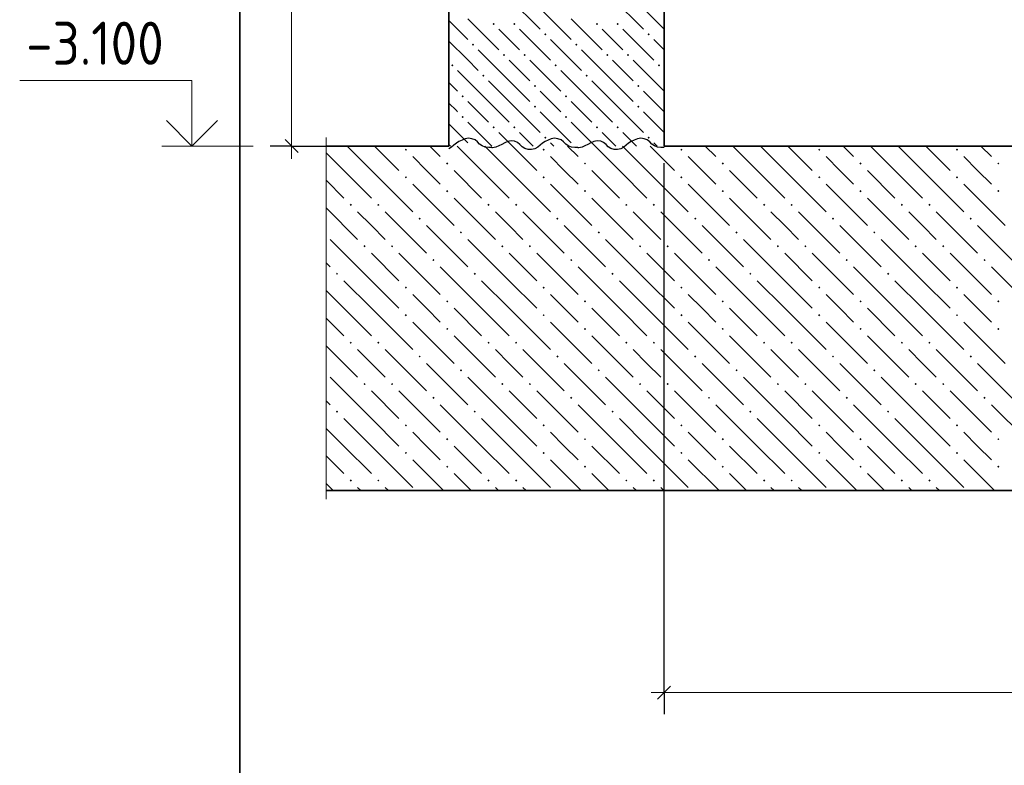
# Model space of a CAD drawing. Header units: millimetres. Extents: x -5 to 21000, y 0 to 14850.
# Tile 8 of 26: x 1884 to 4742, y 6905 to 9069. Entities that reach past the tile are written whole.
import ezdxf

# ---------------------------------------------------------------- set-up
doc = ezdxf.new("R2010")
doc.units = ezdxf.units.MM
for name, color, linetype, lineweight in [('Standard', 7, 'Continuous', 25), ('Примечания', 7, 'Continuous', 13), ('Размерная линия_ общее', 7, 'Continuous', 13)]:
    doc.layers.add(name, color=color, linetype=linetype, lineweight=lineweight)
doc.layers.add('ЖБ Плита Фундамента верхний уровень', color=7, linetype='Continuous', lineweight=25, true_color=0x783c14)
doc.layers.add('ЖБ Стена верхний уровень', color=7, linetype='Continuous', lineweight=25, true_color=0x006e00)
doc.layers.add('Размерная выноска', color=7, linetype='Continuous')
doc.styles.add('ISOCPEUR', font='txt')

msp = doc.modelspace()

# ---------------------------------------------------------------- hatches: boundary and pattern name
at = {"layer": 'ЖБ Плита Фундамента верхний уровень', "linetype": 'Continuous', "lineweight": 18, "transparency": 33554687}
for points in [[(3001.8, 8691.9), (3005, 8695.2), (3008.3, 8691.9), (3005, 8688.7)], [(3401.8, 8691.9), (3405, 8695.2), (3408.3, 8691.9), (3405, 8688.7)], [(3801.8, 8691.9), (3805, 8695.2), (3808.3, 8691.9), (3805, 8688.7)], [(4201.8, 8691.9), (4205, 8695.2), (4208.3, 8691.9), (4205, 8688.7)], [(4601.8, 8691.9), (4605, 8695.2), (4608.3, 8691.9), (4605, 8688.7)], [(3121.8, 8651.9), (3125, 8655.2), (3128.3, 8651.9), (3125, 8648.7)], [(3521.8, 8651.9), (3525, 8655.2), (3528.3, 8651.9), (3525, 8648.7)], [(3921.8, 8651.9), (3925, 8655.2), (3928.3, 8651.9), (3925, 8648.7)], [(4321.8, 8651.9), (4325, 8655.2), (4328.3, 8651.9), (4325, 8648.7)], [(4721.8, 8651.9), (4725, 8655.2), (4728.3, 8651.9), (4725, 8648.7)], [(3001.8, 8611.9), (3005, 8615.2), (3008.3, 8611.9), (3005, 8608.7)], [(3401.8, 8611.9), (3405, 8615.2), (3408.3, 8611.9), (3405, 8608.7)], [(3801.8, 8611.9), (3805, 8615.2), (3808.3, 8611.9), (3805, 8608.7)], [(4201.8, 8611.9), (4205, 8615.2), (4208.3, 8611.9), (4205, 8608.7)], [(4601.8, 8611.9), (4605, 8615.2), (4608.3, 8611.9), (4605, 8608.7)], [(3121.8, 8571.9), (3125, 8575.2), (3128.3, 8571.9), (3125, 8568.7)], [(3521.8, 8571.9), (3525, 8575.2), (3528.3, 8571.9), (3525, 8568.7)], [(3921.8, 8571.9), (3925, 8575.2), (3928.3, 8571.9), (3925, 8568.7)], [(4321.8, 8571.9), (4325, 8575.2), (4328.3, 8571.9), (4325, 8568.7)], [(4721.8, 8571.9), (4725, 8575.2), (4728.3, 8571.9), (4725, 8568.7)], [(2841.8, 8531.9), (2845, 8535.2), (2848.3, 8531.9), (2845, 8528.7)], [(2921.8, 8531.9), (2925, 8535.2), (2928.3, 8531.9), (2925, 8528.7)], [(3241.8, 8531.9), (3245, 8535.2), (3248.3, 8531.9), (3245, 8528.7)], [(3321.8, 8531.9), (3325, 8535.2), (3328.3, 8531.9), (3325, 8528.7)], [(3641.8, 8531.9), (3645, 8535.2), (3648.3, 8531.9), (3645, 8528.7)], [(3721.8, 8531.9), (3725, 8535.2), (3728.3, 8531.9), (3725, 8528.7)], [(4041.8, 8531.9), (4045, 8535.2), (4048.3, 8531.9), (4045, 8528.7)], [(4121.8, 8531.9), (4125, 8535.2), (4128.3, 8531.9), (4125, 8528.7)], [(4441.8, 8531.9), (4445, 8535.2), (4448.3, 8531.9), (4445, 8528.7)], [(4521.8, 8531.9), (4525, 8535.2), (4528.3, 8531.9), (4525, 8528.7)], [(3041.8, 8491.9), (3045, 8495.2), (3048.3, 8491.9), (3045, 8488.7)], [(3441.8, 8491.9), (3445, 8495.2), (3448.3, 8491.9), (3445, 8488.7)], [(3841.8, 8491.9), (3845, 8495.2), (3848.3, 8491.9), (3845, 8488.7)], [(4241.8, 8491.9), (4245, 8495.2), (4248.3, 8491.9), (4245, 8488.7)], [(4641.8, 8491.9), (4645, 8495.2), (4648.3, 8491.9), (4645, 8488.7)], [(3161.8, 8451.9), (3165, 8455.2), (3168.3, 8451.9), (3165, 8448.7)], [(3561.8, 8451.9), (3565, 8455.2), (3568.3, 8451.9), (3565, 8448.7)], [(3961.8, 8451.9), (3965, 8455.2), (3968.3, 8451.9), (3965, 8448.7)], [(4361.8, 8451.9), (4365, 8455.2), (4368.3, 8451.9), (4365, 8448.7)], [(2881.8, 8411.9), (2885, 8415.2), (2888.3, 8411.9), (2885, 8408.7)], [(2961.8, 8411.9), (2965, 8415.2), (2968.3, 8411.9), (2965, 8408.7)], [(3281.8, 8411.9), (3285, 8415.2), (3288.3, 8411.9), (3285, 8408.7)], [(3361.8, 8411.9), (3365, 8415.2), (3368.3, 8411.9), (3365, 8408.7)], [(3681.8, 8411.9), (3685, 8415.2), (3688.3, 8411.9), (3685, 8408.7)], [(3761.8, 8411.9), (3765, 8415.2), (3768.3, 8411.9), (3765, 8408.7)], [(4081.8, 8411.9), (4085, 8415.2), (4088.3, 8411.9), (4085, 8408.7)], [(4161.8, 8411.9), (4165, 8415.2), (4168.3, 8411.9), (4165, 8408.7)], [(4481.8, 8411.9), (4485, 8415.2), (4488.3, 8411.9), (4485, 8408.7)], [(4561.8, 8411.9), (4565, 8415.2), (4568.3, 8411.9), (4565, 8408.7)], [(3081.8, 8371.9), (3085, 8375.2), (3088.3, 8371.9), (3085, 8368.7)], [(3481.8, 8371.9), (3485, 8375.2), (3488.3, 8371.9), (3485, 8368.7)], [(3881.8, 8371.9), (3885, 8375.2), (3888.3, 8371.9), (3885, 8368.7)], [(4281.8, 8371.9), (4285, 8375.2), (4288.3, 8371.9), (4285, 8368.7)], [(4681.8, 8371.9), (4685, 8375.2), (4688.3, 8371.9), (4685, 8368.7)], [(2801.8, 8331.9), (2805, 8335.2), (2808.3, 8331.9), (2805, 8328.7)], [(3201.8, 8331.9), (3205, 8335.2), (3208.3, 8331.9), (3205, 8328.7)], [(3601.8, 8331.9), (3605, 8335.2), (3608.3, 8331.9), (3605, 8328.7)], [(4001.8, 8331.9), (4005, 8335.2), (4008.3, 8331.9), (4005, 8328.7)], [(4401.8, 8331.9), (4405, 8335.2), (4408.3, 8331.9), (4405, 8328.7)], [(3001.8, 8291.9), (3005, 8295.2), (3008.3, 8291.9), (3005, 8288.7)], [(3401.8, 8291.9), (3405, 8295.2), (3408.3, 8291.9), (3405, 8288.7)], [(3801.8, 8291.9), (3805, 8295.2), (3808.3, 8291.9), (3805, 8288.7)], [(4201.8, 8291.9), (4205, 8295.2), (4208.3, 8291.9), (4205, 8288.7)], [(4601.8, 8291.9), (4605, 8295.2), (4608.3, 8291.9), (4605, 8288.7)], [(3121.8, 8251.9), (3125, 8255.2), (3128.3, 8251.9), (3125, 8248.7)], [(3521.8, 8251.9), (3525, 8255.2), (3528.3, 8251.9), (3525, 8248.7)], [(3921.8, 8251.9), (3925, 8255.2), (3928.3, 8251.9), (3925, 8248.7)], [(4321.8, 8251.9), (4325, 8255.2), (4328.3, 8251.9), (4325, 8248.7)], [(4721.8, 8251.9), (4725, 8255.2), (4728.3, 8251.9), (4725, 8248.7)], [(3001.8, 8211.9), (3005, 8215.2), (3008.3, 8211.9), (3005, 8208.7)], [(3401.8, 8211.9), (3405, 8215.2), (3408.3, 8211.9), (3405, 8208.7)], [(3801.8, 8211.9), (3805, 8215.2), (3808.3, 8211.9), (3805, 8208.7)], [(4201.8, 8211.9), (4205, 8215.2), (4208.3, 8211.9), (4205, 8208.7)], [(4601.8, 8211.9), (4605, 8215.2), (4608.3, 8211.9), (4605, 8208.7)], [(3121.8, 8171.9), (3125, 8175.2), (3128.3, 8171.9), (3125, 8168.7)], [(3521.8, 8171.9), (3525, 8175.2), (3528.3, 8171.9), (3525, 8168.7)], [(3921.8, 8171.9), (3925, 8175.2), (3928.3, 8171.9), (3925, 8168.7)], [(4321.8, 8171.9), (4325, 8175.2), (4328.3, 8171.9), (4325, 8168.7)], [(4721.8, 8171.9), (4725, 8175.2), (4728.3, 8171.9), (4725, 8168.7)], [(2841.8, 8131.9), (2845, 8135.2), (2848.3, 8131.9), (2845, 8128.7)], [(2921.8, 8131.9), (2925, 8135.2), (2928.3, 8131.9), (2925, 8128.7)], [(3241.8, 8131.9), (3245, 8135.2), (3248.3, 8131.9), (3245, 8128.7)], [(3321.8, 8131.9), (3325, 8135.2), (3328.3, 8131.9), (3325, 8128.7)], [(3641.8, 8131.9), (3645, 8135.2), (3648.3, 8131.9), (3645, 8128.7)], [(3721.8, 8131.9), (3725, 8135.2), (3728.3, 8131.9), (3725, 8128.7)], [(4041.8, 8131.9), (4045, 8135.2), (4048.3, 8131.9), (4045, 8128.7)], [(4121.8, 8131.9), (4125, 8135.2), (4128.3, 8131.9), (4125, 8128.7)], [(4441.8, 8131.9), (4445, 8135.2), (4448.3, 8131.9), (4445, 8128.7)], [(4521.8, 8131.9), (4525, 8135.2), (4528.3, 8131.9), (4525, 8128.7)], [(3041.8, 8091.9), (3045, 8095.2), (3048.3, 8091.9), (3045, 8088.7)], [(3441.8, 8091.9), (3445, 8095.2), (3448.3, 8091.9), (3445, 8088.7)], [(3841.8, 8091.9), (3845, 8095.2), (3848.3, 8091.9), (3845, 8088.7)], [(4241.8, 8091.9), (4245, 8095.2), (4248.3, 8091.9), (4245, 8088.7)], [(4641.8, 8091.9), (4645, 8095.2), (4648.3, 8091.9), (4645, 8088.7)], [(3161.8, 8051.9), (3165, 8055.2), (3168.3, 8051.9), (3165, 8048.7)], [(3561.8, 8051.9), (3565, 8055.2), (3568.3, 8051.9), (3565, 8048.7)], [(3961.8, 8051.9), (3965, 8055.2), (3968.3, 8051.9), (3965, 8048.7)], [(4361.8, 8051.9), (4365, 8055.2), (4368.3, 8051.9), (4365, 8048.7)], [(2881.8, 8011.9), (2885, 8015.2), (2888.3, 8011.9), (2885, 8008.7)], [(2961.8, 8011.9), (2965, 8015.2), (2968.3, 8011.9), (2965, 8008.7)], [(3281.8, 8011.9), (3285, 8015.2), (3288.3, 8011.9), (3285, 8008.7)], [(3361.8, 8011.9), (3365, 8015.2), (3368.3, 8011.9), (3365, 8008.7)], [(3681.8, 8011.9), (3685, 8015.2), (3688.3, 8011.9), (3685, 8008.7)], [(3761.8, 8011.9), (3765, 8015.2), (3768.3, 8011.9), (3765, 8008.7)], [(4081.8, 8011.9), (4085, 8015.2), (4088.3, 8011.9), (4085, 8008.7)], [(4161.8, 8011.9), (4165, 8015.2), (4168.3, 8011.9), (4165, 8008.7)], [(4481.8, 8011.9), (4485, 8015.2), (4488.3, 8011.9), (4485, 8008.7)], [(4561.8, 8011.9), (4565, 8015.2), (4568.3, 8011.9), (4565, 8008.7)], [(3081.8, 7971.9), (3085, 7975.2), (3088.3, 7971.9), (3085, 7968.7)], [(3481.8, 7971.9), (3485, 7975.2), (3488.3, 7971.9), (3485, 7968.7)], [(3881.8, 7971.9), (3885, 7975.2), (3888.3, 7971.9), (3885, 7968.7)], [(4281.8, 7971.9), (4285, 7975.2), (4288.3, 7971.9), (4285, 7968.7)], [(4681.8, 7971.9), (4685, 7975.2), (4688.3, 7971.9), (4685, 7968.7)], [(2801.8, 7931.9), (2805, 7935.2), (2808.3, 7931.9), (2805, 7928.7)], [(3201.8, 7931.9), (3205, 7935.2), (3208.3, 7931.9), (3205, 7928.7)], [(3601.8, 7931.9), (3605, 7935.2), (3608.3, 7931.9), (3605, 7928.7)], [(4001.8, 7931.9), (4005, 7935.2), (4008.3, 7931.9), (4005, 7928.7)], [(4401.8, 7931.9), (4405, 7935.2), (4408.3, 7931.9), (4405, 7928.7)], [(3001.8, 7891.9), (3005, 7895.2), (3008.3, 7891.9), (3005, 7888.7)], [(3401.8, 7891.9), (3405, 7895.2), (3408.3, 7891.9), (3405, 7888.7)], [(3801.8, 7891.9), (3805, 7895.2), (3808.3, 7891.9), (3805, 7888.7)], [(4201.8, 7891.9), (4205, 7895.2), (4208.3, 7891.9), (4205, 7888.7)], [(4601.8, 7891.9), (4605, 7895.2), (4608.3, 7891.9), (4605, 7888.7)], [(3121.8, 7851.9), (3125, 7855.2), (3128.3, 7851.9), (3125, 7848.7)], [(3521.8, 7851.9), (3525, 7855.2), (3528.3, 7851.9), (3525, 7848.7)], [(3921.8, 7851.9), (3925, 7855.2), (3928.3, 7851.9), (3925, 7848.7)], [(4321.8, 7851.9), (4325, 7855.2), (4328.3, 7851.9), (4325, 7848.7)], [(4721.8, 7851.9), (4725, 7855.2), (4728.3, 7851.9), (4725, 7848.7)], [(3001.8, 7811.9), (3005, 7815.2), (3008.3, 7811.9), (3005, 7808.7)], [(3401.8, 7811.9), (3405, 7815.2), (3408.3, 7811.9), (3405, 7808.7)], [(3801.8, 7811.9), (3805, 7815.2), (3808.3, 7811.9), (3805, 7808.7)], [(4201.8, 7811.9), (4205, 7815.2), (4208.3, 7811.9), (4205, 7808.7)], [(4601.8, 7811.9), (4605, 7815.2), (4608.3, 7811.9), (4605, 7808.7)], [(3121.8, 7771.9), (3125, 7775.2), (3128.3, 7771.9), (3125, 7768.7)], [(3521.8, 7771.9), (3525, 7775.2), (3528.3, 7771.9), (3525, 7768.7)], [(3921.8, 7771.9), (3925, 7775.2), (3928.3, 7771.9), (3925, 7768.7)], [(4321.8, 7771.9), (4325, 7775.2), (4328.3, 7771.9), (4325, 7768.7)], [(4721.8, 7771.9), (4725, 7775.2), (4728.3, 7771.9), (4725, 7768.7)], [(2841.8, 7731.9), (2845, 7735.2), (2848.3, 7731.9), (2845, 7728.7)], [(2921.8, 7731.9), (2925, 7735.2), (2928.3, 7731.9), (2925, 7728.7)], [(3241.8, 7731.9), (3245, 7735.2), (3248.3, 7731.9), (3245, 7728.7)], [(3321.8, 7731.9), (3325, 7735.2), (3328.3, 7731.9), (3325, 7728.7)], [(3641.8, 7731.9), (3645, 7735.2), (3648.3, 7731.9), (3645, 7728.7)], [(3721.8, 7731.9), (3725, 7735.2), (3728.3, 7731.9), (3725, 7728.7)], [(4041.8, 7731.9), (4045, 7735.2), (4048.3, 7731.9), (4045, 7728.7)], [(4121.8, 7731.9), (4125, 7735.2), (4128.3, 7731.9), (4125, 7728.7)], [(4441.8, 7731.9), (4445, 7735.2), (4448.3, 7731.9), (4445, 7728.7)], [(4521.8, 7731.9), (4525, 7735.2), (4528.3, 7731.9), (4525, 7728.7)]]:
    msp.add_hatch(color=7, dxfattribs=at).paths.add_polyline_path(points, flags=16)
at = {"layer": 'ЖБ Стена верхний уровень', "linetype": 'Continuous', "lineweight": 18, "transparency": 33554687}
for points in [[(3256.8, 9056.9), (3260, 9060.2), (3263.3, 9056.9), (3260, 9053.7)], [(3316.8, 9056.9), (3320, 9060.2), (3323.3, 9056.9), (3320, 9053.7)], [(3556.8, 9056.9), (3560, 9060.2), (3563.3, 9056.9), (3560, 9053.7)], [(3616.8, 9056.9), (3620, 9060.2), (3623.3, 9056.9), (3620, 9053.7)], [(3406.8, 9026.9), (3410, 9030.2), (3413.3, 9026.9), (3410, 9023.7)], [(3706.8, 9026.9), (3710, 9030.2), (3713.3, 9026.9), (3710, 9023.7)], [(3196.8, 8996.9), (3200, 9000.2), (3203.3, 8996.9), (3200, 8993.7)], [(3496.8, 8996.9), (3500, 9000.2), (3503.3, 8996.9), (3500, 8993.7)], [(3286.8, 8966.9), (3290, 8970.2), (3293.3, 8966.9), (3290, 8963.7)], [(3346.8, 8966.9), (3350, 8970.2), (3353.3, 8966.9), (3350, 8963.7)], [(3586.8, 8966.9), (3590, 8970.2), (3593.3, 8966.9), (3590, 8963.7)], [(3646.8, 8966.9), (3650, 8970.2), (3653.3, 8966.9), (3650, 8963.7)], [(3136.8, 8936.9), (3140, 8940.2), (3143.3, 8936.9), (3140, 8933.7)], [(3436.8, 8936.9), (3440, 8940.2), (3443.3, 8936.9), (3440, 8933.7)], [(3736.8, 8936.9), (3740, 8940.2), (3743.3, 8936.9), (3740, 8933.7)], [(3226.8, 8906.9), (3230, 8910.2), (3233.3, 8906.9), (3230, 8903.7)], [(3526.8, 8906.9), (3530, 8910.2), (3533.3, 8906.9), (3530, 8903.7)], [(3376.8, 8876.9), (3380, 8880.2), (3383.3, 8876.9), (3380, 8873.7)], [(3676.8, 8876.9), (3680, 8880.2), (3683.3, 8876.9), (3680, 8873.7)], [(3166.8, 8846.9), (3170, 8850.2), (3173.3, 8846.9), (3170, 8843.7)], [(3466.8, 8846.9), (3470, 8850.2), (3473.3, 8846.9), (3470, 8843.7)], [(3376.8, 8816.9), (3380, 8820.2), (3383.3, 8816.9), (3380, 8813.7)], [(3676.8, 8816.9), (3680, 8820.2), (3683.3, 8816.9), (3680, 8813.7)], [(3166.8, 8786.9), (3170, 8790.2), (3173.3, 8786.9), (3170, 8783.7)], [(3466.8, 8786.9), (3470, 8790.2), (3473.3, 8786.9), (3470, 8783.7)], [(3256.8, 8756.9), (3260, 8760.2), (3263.3, 8756.9), (3260, 8753.7)], [(3316.8, 8756.9), (3320, 8760.2), (3323.3, 8756.9), (3320, 8753.7)], [(3556.8, 8756.9), (3560, 8760.2), (3563.3, 8756.9), (3560, 8753.7)], [(3616.8, 8756.9), (3620, 8760.2), (3623.3, 8756.9), (3620, 8753.7)], [(3406.8, 8726.9), (3410, 8730.2), (3413.3, 8726.9), (3410, 8723.7)], [(3706.8, 8726.9), (3710, 8730.2), (3713.3, 8726.9), (3710, 8723.7)]]:
    msp.add_hatch(color=7, dxfattribs=at).paths.add_polyline_path(points, flags=16)

# ---------------------------------------------------------------- linework, layer by layer
at = {"layer": 'Standard', "color": 7, "linetype": 'Continuous', "lineweight": 13, "transparency": 33554687}
msp.add_line((2561.7, 8702.8), (2296.7, 8702.8), dxfattribs=at)
at = {"layer": 'Standard', "color": 254, "linetype": 'Continuous', "lineweight": 35, "true_color": 0xc4c4ff, "transparency": 33554687}
msp.add_lwpolyline([(2523.3, 6110.3), (14114.3, 6110.3), (14114.3, 12645.5), (2523.3, 12645.5), (2523.3, 6110.3)], dxfattribs=at)
at = {"layer": 'Standard', "color": 7, "linetype": 'Continuous', "lineweight": 13, "transparency": 33554687}
msp.add_lwpolyline([(2383.8, 8702.8), (2383.8, 8892.8), (1883.8, 8892.8)], dxfattribs=at)
at = {"layer": 'Standard', "color": 7, "linetype": 'Continuous', "lineweight": 35, "transparency": 33554687}
msp.add_lwpolyline([(2458.1, 8777.1), (2383.8, 8702.8), (2309.6, 8777.1)], dxfattribs=at)
at = {"layer": 'ЖБ Плита Фундамента верхний уровень', "color": 7, "linetype": 'Continuous', "lineweight": 35, "transparency": 33554687}
for p, q in [((3129.7, 8702.8), (2773.3, 8702.8)), ((12629.3, 8702.8), (3754.7, 8702.8)), ((2773.3, 7702.8), (13864.3, 7702.8))]:
    msp.add_line(p, q, dxfattribs=at)
at = {"layer": 'ЖБ Плита Фундамента верхний уровень', "color": 252, "linetype": 'Continuous', "lineweight": 18, "true_color": 0x8f8f8f, "transparency": 33554687}
for p, q in [((2834.2, 8702.8), (2905, 8631.9)), ((2914.2, 8702.8), (2985, 8631.9)), ((3074.2, 8702.8), (3105, 8671.9)), ((3225, 8631.9), (3154.2, 8702.8)), ((3234.2, 8702.8), (3305, 8631.9)), ((3314.2, 8702.8), (3385, 8631.9)), ((3474.2, 8702.8), (3505, 8671.9)), ((3625, 8631.9), (3554.2, 8702.8)), ((3634.2, 8702.8), (3705, 8631.9)), ((3714.2, 8702.8), (3785, 8631.9)), ((3874.2, 8702.8), (3905, 8671.9)), ((4025, 8631.9), (3954.2, 8702.8)), ((4034.2, 8702.8), (4105, 8631.9)), ((4114.2, 8702.8), (4185, 8631.9)), ((4274.2, 8702.8), (4305, 8671.9)), ((4425, 8631.9), (4354.2, 8702.8)), ((4434.2, 8702.8), (4505, 8631.9)), ((4514.2, 8702.8), (4585, 8631.9)), ((4674.2, 8702.8), (4705, 8671.9)), ((2825, 8631.9), (2773.7, 8683.3)), ((3065, 8631.9), (3025, 8671.9)), ((3465, 8631.9), (3425, 8671.9)), ((3865, 8631.9), (3825, 8671.9)), ((4265, 8631.9), (4225, 8671.9)), ((4665, 8631.9), (4625, 8671.9)), ((2825, 8631.9), (2905, 8551.9)), ((2905, 8631.9), (3025, 8511.9)), ((3105, 8591.9), (3065, 8631.9)), ((3145, 8631.9), (3225, 8551.9)), ((3225, 8631.9), (3305, 8551.9)), ((3305, 8631.9), (3425, 8511.9)), ((3505, 8591.9), (3465, 8631.9)), ((3545, 8631.9), (3625, 8551.9)), ((3625, 8631.9), (3705, 8551.9)), ((3705, 8631.9), (3825, 8511.9)), ((3905, 8591.9), (3865, 8631.9)), ((3945, 8631.9), (4025, 8551.9)), ((4025, 8631.9), (4105, 8551.9)), ((4105, 8631.9), (4225, 8511.9)), ((4305, 8591.9), (4265, 8631.9)), ((4345, 8631.9), (4425, 8551.9)), ((4425, 8631.9), (4505, 8551.9)), ((4505, 8631.9), (4625, 8511.9)), ((4705, 8591.9), (4665, 8631.9)), ((2773.7, 8603.3), (2825, 8551.9)), ((3025, 8591.9), (3145, 8471.9)), ((3425, 8591.9), (3545, 8471.9)), ((3825, 8591.9), (3945, 8471.9)), ((4225, 8591.9), (4345, 8471.9)), ((4625, 8591.9), (4745, 8471.9)), ((3145, 8551.9), (3265, 8431.9)), ((3545, 8551.9), (3665, 8431.9)), ((3945, 8551.9), (4065, 8431.9)), ((4345, 8551.9), (4465, 8431.9)), ((2773.7, 8523.3), (2865, 8431.9)), ((2905, 8471.9), (2865, 8511.9)), ((2945, 8511.9), (3065, 8391.9)), ((3305, 8471.9), (3265, 8511.9)), ((3345, 8511.9), (3465, 8391.9)), ((3705, 8471.9), (3665, 8511.9)), ((3745, 8511.9), (3865, 8391.9)), ((4105, 8471.9), (4065, 8511.9)), ((4145, 8511.9), (4265, 8391.9)), ((4505, 8471.9), (4465, 8511.9)), ((4545, 8511.9), (4665, 8391.9)), ((2945, 8431.9), (2905, 8471.9)), ((3065, 8471.9), (3185, 8351.9)), ((3345, 8431.9), (3305, 8471.9)), ((3465, 8471.9), (3585, 8351.9)), ((3745, 8431.9), (3705, 8471.9)), ((3865, 8471.9), (3985, 8351.9)), ((4145, 8431.9), (4105, 8471.9)), ((4265, 8471.9), (4385, 8351.9)), ((4545, 8431.9), (4505, 8471.9)), ((4665, 8471.9), (4785, 8351.9)), ((2905, 8311.9), (2785, 8431.9)), ((3305, 8311.9), (3185, 8431.9)), ((3705, 8311.9), (3585, 8431.9)), ((4105, 8311.9), (3985, 8431.9)), ((4505, 8311.9), (4385, 8431.9)), ((2905, 8391.9), (2985, 8311.9)), ((2985, 8391.9), (3105, 8271.9)), ((3305, 8391.9), (3385, 8311.9)), ((3385, 8391.9), (3505, 8271.9)), ((3705, 8391.9), (3785, 8311.9)), ((3785, 8391.9), (3905, 8271.9)), ((4105, 8391.9), (4185, 8311.9)), ((4185, 8391.9), (4305, 8271.9)), ((4505, 8391.9), (4585, 8311.9)), ((4585, 8391.9), (4705, 8271.9)), ((2773.7, 8363.3), (2785, 8351.9)), ((3225, 8231.9), (3105, 8351.9)), ((3625, 8231.9), (3505, 8351.9)), ((4025, 8231.9), (3905, 8351.9)), ((4425, 8231.9), (4305, 8351.9)), ((4825, 8231.9), (4705, 8351.9)), ((2825, 8311.9), (2905, 8231.9)), ((2905, 8311.9), (2985, 8231.9)), ((3225, 8311.9), (3305, 8231.9)), ((3305, 8311.9), (3385, 8231.9)), ((3625, 8311.9), (3705, 8231.9)), ((3705, 8311.9), (3785, 8231.9)), ((4025, 8311.9), (4105, 8231.9)), ((4105, 8311.9), (4185, 8231.9)), ((4425, 8311.9), (4505, 8231.9)), ((4505, 8311.9), (4585, 8231.9)), ((2825, 8231.9), (2773.7, 8283.3)), ((3065, 8231.9), (3025, 8271.9)), ((3465, 8231.9), (3425, 8271.9)), ((3865, 8231.9), (3825, 8271.9)), ((4265, 8231.9), (4225, 8271.9)), ((4665, 8231.9), (4625, 8271.9)), ((2825, 8231.9), (2905, 8151.9)), ((2905, 8231.9), (3025, 8111.9)), ((3105, 8191.9), (3065, 8231.9)), ((3145, 8231.9), (3225, 8151.9)), ((3225, 8231.9), (3305, 8151.9)), ((3305, 8231.9), (3425, 8111.9)), ((3505, 8191.9), (3465, 8231.9)), ((3545, 8231.9), (3625, 8151.9)), ((3625, 8231.9), (3705, 8151.9)), ((3705, 8231.9), (3825, 8111.9)), ((3905, 8191.9), (3865, 8231.9)), ((3945, 8231.9), (4025, 8151.9)), ((4025, 8231.9), (4105, 8151.9)), ((4105, 8231.9), (4225, 8111.9)), ((4305, 8191.9), (4265, 8231.9)), ((4345, 8231.9), (4425, 8151.9)), ((4425, 8231.9), (4505, 8151.9)), ((4505, 8231.9), (4625, 8111.9)), ((4705, 8191.9), (4665, 8231.9)), ((2773.7, 8203.3), (2825, 8151.9)), ((3025, 8191.9), (3145, 8071.9)), ((3425, 8191.9), (3545, 8071.9)), ((3825, 8191.9), (3945, 8071.9)), ((4225, 8191.9), (4345, 8071.9)), ((4625, 8191.9), (4745, 8071.9)), ((3145, 8151.9), (3265, 8031.9)), ((3545, 8151.9), (3665, 8031.9)), ((3945, 8151.9), (4065, 8031.9)), ((4345, 8151.9), (4465, 8031.9)), ((2773.7, 8123.3), (2865, 8031.9)), ((2905, 8071.9), (2865, 8111.9)), ((2945, 8111.9), (3065, 7991.9)), ((3305, 8071.9), (3265, 8111.9)), ((3345, 8111.9), (3465, 7991.9)), ((3705, 8071.9), (3665, 8111.9)), ((3745, 8111.9), (3865, 7991.9)), ((4105, 8071.9), (4065, 8111.9)), ((4145, 8111.9), (4265, 7991.9)), ((4505, 8071.9), (4465, 8111.9)), ((4545, 8111.9), (4665, 7991.9)), ((2945, 8031.9), (2905, 8071.9)), ((3065, 8071.9), (3185, 7951.9)), ((3345, 8031.9), (3305, 8071.9)), ((3465, 8071.9), (3585, 7951.9)), ((3745, 8031.9), (3705, 8071.9)), ((3865, 8071.9), (3985, 7951.9)), ((4145, 8031.9), (4105, 8071.9)), ((4265, 8071.9), (4385, 7951.9)), ((4545, 8031.9), (4505, 8071.9)), ((4665, 8071.9), (4785, 7951.9)), ((2905, 7911.9), (2785, 8031.9)), ((3305, 7911.9), (3185, 8031.9)), ((3705, 7911.9), (3585, 8031.9)), ((4105, 7911.9), (3985, 8031.9)), ((4505, 7911.9), (4385, 8031.9)), ((2905, 7991.9), (2985, 7911.9)), ((2985, 7991.9), (3105, 7871.9)), ((3305, 7991.9), (3385, 7911.9)), ((3385, 7991.9), (3505, 7871.9)), ((3705, 7991.9), (3785, 7911.9)), ((3785, 7991.9), (3905, 7871.9)), ((4105, 7991.9), (4185, 7911.9)), ((4185, 7991.9), (4305, 7871.9)), ((4505, 7991.9), (4585, 7911.9)), ((4585, 7991.9), (4705, 7871.9)), ((2773.7, 7963.3), (2785, 7951.9)), ((3225, 7831.9), (3105, 7951.9)), ((3625, 7831.9), (3505, 7951.9)), ((4025, 7831.9), (3905, 7951.9)), ((4425, 7831.9), (4305, 7951.9)), ((4825, 7831.9), (4705, 7951.9)), ((2825, 7911.9), (2905, 7831.9)), ((2905, 7911.9), (2985, 7831.9)), ((3225, 7911.9), (3305, 7831.9)), ((3305, 7911.9), (3385, 7831.9)), ((3625, 7911.9), (3705, 7831.9)), ((3705, 7911.9), (3785, 7831.9)), ((4025, 7911.9), (4105, 7831.9)), ((4105, 7911.9), (4185, 7831.9)), ((4425, 7911.9), (4505, 7831.9)), ((4505, 7911.9), (4585, 7831.9)), ((2825, 7831.9), (2773.7, 7883.3)), ((3065, 7831.9), (3025, 7871.9)), ((3465, 7831.9), (3425, 7871.9)), ((3865, 7831.9), (3825, 7871.9)), ((4265, 7831.9), (4225, 7871.9)), ((4665, 7831.9), (4625, 7871.9)), ((2825, 7831.9), (2905, 7751.9)), ((2905, 7831.9), (3025, 7711.9)), ((3105, 7791.9), (3065, 7831.9)), ((3145, 7831.9), (3225, 7751.9)), ((3225, 7831.9), (3305, 7751.9)), ((3305, 7831.9), (3425, 7711.9)), ((3505, 7791.9), (3465, 7831.9)), ((3545, 7831.9), (3625, 7751.9)), ((3625, 7831.9), (3705, 7751.9)), ((3705, 7831.9), (3825, 7711.9)), ((3905, 7791.9), (3865, 7831.9)), ((3945, 7831.9), (4025, 7751.9)), ((4025, 7831.9), (4105, 7751.9)), ((4105, 7831.9), (4225, 7711.9)), ((4305, 7791.9), (4265, 7831.9)), ((4345, 7831.9), (4425, 7751.9)), ((4425, 7831.9), (4505, 7751.9)), ((4505, 7831.9), (4625, 7711.9)), ((4705, 7791.9), (4665, 7831.9)), ((2773.7, 7803.3), (2825, 7751.9)), ((3025, 7791.9), (3114.2, 7702.8)), ((3425, 7791.9), (3514.2, 7702.8)), ((3825, 7791.9), (3914.2, 7702.8)), ((4225, 7791.9), (4314.2, 7702.8)), ((4625, 7791.9), (4714.2, 7702.8)), ((3145, 7751.9), (3194.2, 7702.8)), ((3545, 7751.9), (3594.2, 7702.8)), ((3945, 7751.9), (3994.2, 7702.8)), ((4345, 7751.9), (4394.2, 7702.8)), ((2773.7, 7723.3), (2794.2, 7702.8)), ((2874.2, 7702.8), (2865, 7711.9)), ((2945, 7711.9), (2954.2, 7702.8)), ((3274.2, 7702.8), (3265, 7711.9)), ((3345, 7711.9), (3354.2, 7702.8)), ((3674.2, 7702.8), (3665, 7711.9)), ((3745, 7711.9), (3754.2, 7702.8)), ((4074.2, 7702.8), (4065, 7711.9)), ((4145, 7711.9), (4154.2, 7702.8)), ((4474.2, 7702.8), (4465, 7711.9)), ((4545, 7711.9), (4554.2, 7702.8))]:
    msp.add_line(p, q, dxfattribs=at)
at = {"layer": 'ЖБ Стена верхний уровень', "color": 7, "linetype": 'Continuous', "lineweight": 35, "transparency": 33554687}
for p, q in [((3129.7, 12395.5), (3129.7, 8702.8)), ((3754.7, 8702.8), (3754.7, 11702.8))]:
    msp.add_line(p, q, dxfattribs=at)
at = {"layer": 'ЖБ Стена верхний уровень', "color": 251, "linetype": 'Continuous', "lineweight": 18, "true_color": 0x575757, "transparency": 33554687}
for p, q in [((3305, 9131.9), (3395, 9041.9)), ((3605, 9131.9), (3695, 9041.9)), ((3395, 9101.9), (3485, 9011.9)), ((3695, 9101.9), (3755.2, 9041.8)), ((3130.2, 9066.8), (3185, 9011.9)), ((3485, 9071.9), (3575, 8981.9)), ((3305, 9011.9), (3275, 9041.9)), ((3335, 9041.9), (3425, 8951.9)), ((3605, 9011.9), (3575, 9041.9)), ((3635, 9041.9), (3725, 8951.9)), ((3335, 8981.9), (3305, 9011.9)), ((3425, 9011.9), (3515, 8921.9)), ((3635, 8981.9), (3605, 9011.9)), ((3725, 9011.9), (3755.2, 8981.8)), ((3305, 8891.9), (3215, 8981.9)), ((3605, 8891.9), (3515, 8981.9)), ((3305, 8951.9), (3365, 8891.9)), ((3365, 8951.9), (3455, 8861.9)), ((3605, 8951.9), (3665, 8891.9)), ((3665, 8951.9), (3755, 8861.9)), ((3545, 8831.9), (3455, 8921.9)), ((3755.2, 8921.8), (3755, 8921.9)), ((3245, 8891.9), (3305, 8831.9)), ((3305, 8891.9), (3365, 8831.9)), ((3545, 8891.9), (3605, 8831.9)), ((3605, 8891.9), (3665, 8831.9)), ((3130.2, 8886.8), (3155, 8861.9)), ((3425, 8831.9), (3395, 8861.9)), ((3725, 8831.9), (3695, 8861.9)), ((3185, 8831.9), (3245, 8771.9)), ((3245, 8831.9), (3305, 8771.9)), ((3305, 8831.9), (3395, 8741.9)), ((3455, 8801.9), (3425, 8831.9)), ((3485, 8831.9), (3545, 8771.9)), ((3545, 8831.9), (3605, 8771.9)), ((3605, 8831.9), (3695, 8741.9)), ((3755, 8801.9), (3725, 8831.9)), ((3395, 8801.9), (3485, 8711.9)), ((3695, 8801.9), (3755.2, 8741.8)), ((3185, 8771.9), (3254.2, 8702.8)), ((3485, 8771.9), (3554.2, 8702.8)), ((3305, 8711.9), (3275, 8741.9)), ((3335, 8741.9), (3374.1, 8702.8)), ((3605, 8711.9), (3575, 8741.9)), ((3635, 8741.9), (3674.1, 8702.8)), ((3314.2, 8702.8), (3305, 8711.9)), ((3425, 8711.9), (3434.2, 8702.8)), ((3614.2, 8702.8), (3605, 8711.9)), ((3725, 8711.9), (3734.2, 8702.8))]:
    msp.add_line(p, q, dxfattribs=at)
for points in [[(3185, 9071.9), (3203.2, 9053.7), (3203.2, 9053.7), (3275, 8981.9)], [(3130.2, 9006.8), (3182.5, 8954.4), (3182.5, 8954.4), (3215, 8921.9)], [(3245, 8831.9), (3172.2, 8904.8), (3172.2, 8904.8), (3155, 8921.9)], [(3155, 8801.9), (3151.5, 8805.4), (3151.5, 8805.4), (3130.2, 8826.8)], [(3130.2, 8766.8), (3141.2, 8755.8), (3141.2, 8755.8), (3185, 8711.9)], [(3130.2, 8706.8), (3130.8, 8706.1), (3130.8, 8706.1), (3134.2, 8702.8)]]:
    msp.add_lwpolyline(points, dxfattribs=at)
at = {"layer": 'Примечания', "color": 7, "linetype": 'Continuous', "lineweight": 25, "transparency": 33554687}
for points in [[(3254.7, 8698.4), (3245.5, 8698.3), (3235.5, 8699.8), (3226.5, 8703.1), (3219.2, 8708.5), (3213, 8715), (3205.7, 8720.4), (3196.5, 8723.8), (3186.7, 8725.7), (3177, 8723.5), (3168, 8720), (3159.2, 8716), (3151.7, 8710.6), (3144.7, 8704.8), (3137.7, 8699.2), (3129.7, 8694.9)], [(3504.7, 8698.4), (3495.5, 8698.3), (3485.5, 8699.8), (3476.5, 8703.1), (3469.2, 8708.5), (3463, 8715), (3455.7, 8720.4), (3446.5, 8723.8), (3436.7, 8725.7), (3427, 8723.5), (3418, 8720), (3409.2, 8716), (3401.7, 8710.6), (3394.7, 8704.8), (3387.7, 8699.2), (3379.2, 8694.7), (3369.7, 8692.3), (3359.7, 8692.6), (3350, 8695.3), (3342.7, 8700.6), (3336.2, 8706.8), (3329.2, 8712.5), (3320.7, 8716.8), (3310.7, 8717.8), (3301, 8715.4), (3292.2, 8711.6), (3283.7, 8707.3), (3275, 8703.2), (3266.5, 8699.2), (3256.7, 8697.2), (3254.7, 8697.1)], [(3754.7, 8698.4), (3745.5, 8698.3), (3735.5, 8699.8), (3726.5, 8703.1), (3719.2, 8708.5), (3713, 8715), (3705.7, 8720.4), (3696.5, 8723.8), (3686.7, 8725.7), (3677, 8723.5), (3668, 8720), (3659.2, 8716), (3651.7, 8710.6), (3644.7, 8704.8), (3637.7, 8699.2), (3629.2, 8694.7), (3619.7, 8692.3), (3609.7, 8692.6), (3600, 8695.3), (3592.7, 8700.6), (3586.2, 8706.8), (3579.2, 8712.5), (3570.7, 8716.8), (3560.7, 8717.8), (3551, 8715.4), (3542.2, 8711.6), (3533.7, 8707.3), (3525, 8703.2), (3516.5, 8699.2), (3506.7, 8697.2), (3504.7, 8697.1)]]:
    msp.add_lwpolyline(points, dxfattribs=at)
at = {"layer": 'Размерная выноска', "color": 7, "linetype": 'Continuous', "lineweight": 13, "transparency": 33554687}
msp.add_line((2773.3, 7677.8), (2773.3, 8727.8), dxfattribs=at)
at = {"layer": 'Размерная линия_ общее', "color": 7, "linetype": 'Continuous', "lineweight": 25, "transparency": 33554687}
for p, q in [((2692, 8684.1), (2654.5, 8721.6)), ((3736, 7097.7), (3773.5, 7135.2))]:
    msp.add_line(p, q, dxfattribs=at)
at = {"layer": 'Размерная линия_ общее', "color": 253, "linetype": 'Continuous', "lineweight": -3, "true_color": 0xa0a0a0, "transparency": 33554687}
for p, q in [((2673.3, 8702.8), (2610.8, 8702.8)), ((2673.3, 8702.8), (2735.8, 8702.8)), ((2673.3, 8702.8), (2837.9, 8702.8)), ((3754.7, 7116.5), (3754.7, 8652.8)), ((3754.7, 7116.5), (3754.7, 7179)), ((3754.7, 7116.5), (3754.7, 7054))]:
    msp.add_line(p, q, dxfattribs=at)
at = {"layer": 'Размерная линия_ общее', "color": 7, "linetype": 'Continuous', "lineweight": 13, "transparency": 33554687}
for p, q in [((2673.3, 8702.8), (2673.3, 8665.3)), ((3754.7, 7116.5), (3717.2, 7116.5)), ((3754.7, 7116.5), (6628.5, 7116.5))]:
    msp.add_line(p, q, dxfattribs=at)
msp.add_lwpolyline([(2673.3, 8702.8), (2673.3, 10018.1), (2673.3, 10018.1), (2673.3, 11702.8)], dxfattribs=at)

# ---------------------------------------------------------------- texts
at = {"layer": 'Standard', "color": 7, "linetype": 'Continuous', "lineweight": 25, "transparency": 33554687, "insert": (1902.6, 8938.6), "char_height": 125, "width": 505.886, "attachment_point": 7, "style": 'ISOCPEUR'}
msp.add_mtext('\\W0.90;-3.100', dxfattribs=at)

doc.saveas('drawing.dxf')
